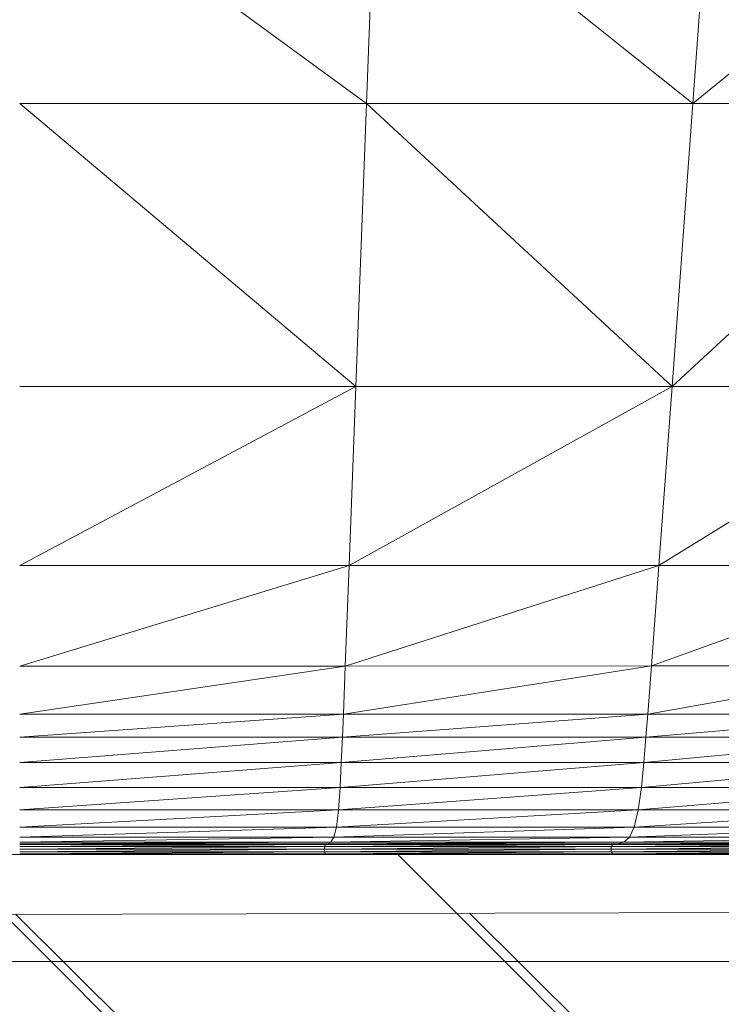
# Model space of a CAD drawing. Extents: x 180 to 9540, y 54 to 2910.
# Tile 20 of 82: x 6122 to 6188, y 796 to 888. Entities that reach past the tile are written whole.
import ezdxf
from ezdxf.xclip import XClip

# ---------------------------------------------------------------- set-up
doc = ezdxf.new("R2010")
doc.units = 0
doc.header["$MEASUREMENT"] = 0
doc.header["$XCLIPFRAME"] = 0
for name, color, linetype in [('460-K Stropy', 7, 'Continuous'), ('820-G Rysunki Obrazki', 7, 'Continuous'), ('824-G Wypełnienia RŚ', 7, 'Continuous')]:
    doc.layers.add(name, color=color, linetype=linetype)
pattern_1 = [(135, (4248.05, 809.8), (21.2132, 21.2132), [])]

# ---------------------------------------------------------------- blocks, each defined once
blk = doc.blocks.new('Rysunek_2_2', base_point=(4248.051, 809.799))
at = {"layer": '460-K Stropy', "linetype": 'Continuous', "lineweight": 13}
h = blk.add_hatch(dxfattribs=at)
h.set_pattern_fill('Ściany_istniejące_0002', color=8, style=0, pattern_type=2)
h.set_pattern_definition(pattern_1)
h.paths.add_polyline_path([(5760.551, 809.799), (5760.551, 799.799), (8445.551, 799.799), (8445.551, 809.799)])
h = blk.add_hatch(dxfattribs=at)
h.set_pattern_fill('Ściany_istniejące_0002', color=8, style=0, pattern_type=2)
h.set_pattern_definition(pattern_1)
h.paths.add_polyline_path([(5760.551, 799.799), (5760.551, 774.799), (8445.551, 774.799), (8445.551, 799.799)])
at = {"layer": '824-G Wypełnienia RŚ', "linetype": 'Continuous', "lineweight": 13}
h = blk.add_hatch(dxfattribs=at)
h.set_pattern_fill('_Poza_zakresem_opracowan_3D', color=8, style=0, pattern_type=2)
h.set_pattern_definition([(135.1862, (6513.066, 584.212), (21.1263, 21.26408), [])])
h.paths.add_polyline_path([(8445.551, 809.799), (4133.743, 799.422), (4134.075, 541.641), (8557.151, 546.964), (8557.151, 1245.067), (8444.504, 1244.796)])
at = {"color": 150, "linetype": 'Continuous', "lineweight": 13, "ltscale": 0.5}
for p, q in [((6133.332, 895.406), (6154.351, 880.062)), ((6154.93, 895.406), (6154.351, 880.062)), ((6184.857, 880.063), (6165.666, 895.406)), ((6184.857, 880.063), (6203.818, 895.478)), ((6184.857, 880.063), (6185.98, 895.406)), ((6121.919, 880.061), (6154.351, 880.062)), ((6121.919, 880.061), (6153.352, 853.584)), ((6154.351, 880.062), (6153.352, 853.584)), ((6154.351, 880.062), (6184.857, 880.063)), ((6182.917, 853.587), (6154.351, 880.062)), ((6211.511, 880.066), (6182.917, 853.587)), ((6184.857, 880.063), (6182.917, 853.587)), ((6184.857, 880.063), (6211.511, 880.066)), ((6153.352, 853.584), (6121.919, 853.583)), ((6121.919, 836.846), (6153.352, 853.584)), ((6182.917, 853.587), (6152.718, 836.847)), ((6152.718, 836.847), (6153.352, 853.584)), ((6153.352, 853.584), (6182.917, 853.587)), ((6181.688, 836.849), (6208.749, 853.59)), ((6181.688, 836.849), (6182.917, 853.587)), ((6182.917, 853.587), (6208.749, 853.59)), ((6152.718, 836.847), (6121.919, 836.846)), ((6121.919, 827.437), (6152.718, 836.847)), ((6152.36, 827.437), (6181.688, 836.849)), ((6152.36, 827.437), (6152.718, 836.847)), ((6181.688, 836.849), (6152.718, 836.847)), ((6206.998, 836.852), (6180.992, 827.439)), ((6181.688, 836.849), (6180.992, 827.439)), ((6206.998, 836.852), (6181.688, 836.849)), ((6152.36, 827.437), (6121.919, 822.943)), ((6152.36, 827.437), (6121.919, 827.437)), ((6180.992, 827.439), (6152.184, 822.943)), ((6152.36, 827.437), (6152.184, 822.943)), ((6180.992, 827.439), (6152.36, 827.437)), ((6206.007, 827.44), (6180.651, 822.944)), ((6180.651, 822.944), (6180.992, 827.439)), ((6180.992, 827.439), (6206.007, 827.44)), ((6121.919, 822.943), (6152.184, 822.943)), ((6152.184, 822.943), (6121.919, 820.794)), ((6180.651, 822.944), (6152.095, 820.794)), ((6152.184, 822.943), (6152.095, 820.794)), ((6152.184, 822.943), (6180.651, 822.944)), ((6205.523, 822.945), (6180.478, 820.795)), ((6180.651, 822.944), (6180.478, 820.795)), ((6180.651, 822.944), (6205.523, 822.945)), ((6121.919, 818.418), (6152.095, 820.794)), ((6121.919, 820.794), (6152.095, 820.794)), ((6151.994, 818.418), (6180.478, 820.795)), ((6151.994, 818.418), (6152.095, 820.794)), ((6152.095, 820.794), (6180.478, 820.795)), ((6180.478, 820.795), (6180.283, 818.419)), ((6180.283, 818.419), (6205.276, 820.795)), ((6180.478, 820.795), (6205.276, 820.795)), ((6151.994, 818.418), (6121.919, 818.418)), ((6121.919, 816.066), (6151.994, 818.418)), ((6151.873, 816.066), (6180.283, 818.419)), ((6151.873, 816.066), (6151.994, 818.418)), ((6180.283, 818.419), (6151.994, 818.418)), ((6180.047, 816.066), (6180.283, 818.419)), ((6180.047, 816.066), (6204.998, 818.419)), ((6204.998, 818.419), (6180.283, 818.419)), ((6151.873, 816.066), (6121.919, 813.985)), ((6151.873, 816.066), (6121.919, 816.066)), ((6180.047, 816.066), (6151.722, 813.985)), ((6151.873, 816.066), (6151.722, 813.985)), ((6180.047, 816.066), (6151.873, 816.066)), ((6204.663, 816.067), (6179.754, 813.985)), ((6179.754, 813.985), (6180.047, 816.066)), ((6180.047, 816.066), (6204.663, 816.067)), ((6151.722, 813.985), (6121.919, 813.985)), ((6121.919, 812.37), (6151.722, 813.985)), ((6151.534, 812.37), (6151.722, 813.985)), ((6151.534, 812.37), (6179.754, 813.985)), ((6179.754, 813.985), (6151.722, 813.985)), ((6179.387, 812.37), (6179.754, 813.985)), ((6179.387, 812.37), (6204.245, 813.985)), ((6179.754, 813.985), (6204.245, 813.985)), ((6151.534, 812.37), (6121.919, 811.415)), ((6151.534, 812.37), (6121.919, 812.37)), ((6179.387, 812.37), (6151.298, 811.415)), ((6151.534, 812.37), (6151.298, 811.415)), ((6179.387, 812.37), (6151.534, 812.37)), ((6203.719, 812.37), (6178.928, 811.415)), ((6179.387, 812.37), (6178.928, 811.415)), ((6203.719, 812.37), (6179.387, 812.37)), ((6151.298, 811.415), (6121.919, 811.415)), ((6121.919, 810.947), (6151.298, 811.415)), ((6151.027, 810.947), (6151.298, 811.415)), ((6151.027, 810.947), (6178.928, 811.415)), ((6178.928, 811.415), (6151.298, 811.415)), ((6178.928, 811.415), (6178.4, 810.947)), ((6178.4, 810.947), (6203.061, 811.415)), ((6178.928, 811.415), (6203.061, 811.415)), ((6151.027, 810.947), (6121.919, 810.793)), ((6151.027, 810.947), (6121.919, 810.947)), ((6150.733, 810.793), (6121.919, 810.793)), ((6121.919, 810.793), (6150.733, 810.793)), ((6150.503, 810.733), (6121.919, 810.546)), ((6121.919, 810.733), (6150.503, 810.733)), ((6150.427, 810.546), (6121.919, 810.546)), ((6121.923, 810.296), (6150.427, 810.546)), ((6177.378, 810.733), (6150.427, 810.546)), ((6150.503, 810.733), (6150.427, 810.546)), ((6150.427, 810.296), (6150.427, 810.546)), ((6177.229, 810.546), (6150.427, 810.546)), ((6150.503, 810.733), (6150.733, 810.793)), ((6150.503, 810.733), (6177.826, 810.793)), ((6150.503, 810.733), (6177.378, 810.733)), ((6150.573, 810.297), (6177.229, 810.546)), ((6178.4, 810.947), (6150.733, 810.793)), ((6151.027, 810.947), (6150.733, 810.793)), ((6177.826, 810.793), (6150.733, 810.793)), ((6178.4, 810.947), (6151.027, 810.947)), ((6200.835, 810.733), (6177.229, 810.546)), ((6177.378, 810.733), (6177.229, 810.546)), ((6177.229, 810.296), (6177.229, 810.546)), ((6177.229, 810.546), (6200.621, 810.546)), ((6177.826, 810.793), (6177.378, 810.733)), ((6177.378, 810.733), (6201.479, 810.793)), ((6177.378, 810.733), (6200.835, 810.733)), ((6200.621, 810.546), (6177.514, 810.299)), ((6202.303, 810.947), (6177.826, 810.793)), ((6178.4, 810.947), (6177.826, 810.793)), ((6177.826, 810.793), (6201.479, 810.793)), ((6178.4, 810.947), (6202.303, 810.947)), ((6150.427, 810.296), (6121.919, 810.046)), ((6121.919, 810.046), (6150.427, 810.046)), ((6150.427, 810.046), (6121.919, 809.859)), ((6121.919, 809.859), (6150.503, 809.859)), ((6150.733, 809.799), (6121.919, 809.859)), ((6150.427, 810.296), (6136.347, 810.296)), ((6177.229, 810.296), (6150.427, 810.046)), ((6150.427, 810.296), (6150.427, 810.046)), ((6150.427, 810.046), (6150.503, 809.859)), ((6150.427, 810.046), (6177.229, 810.046)), ((6177.229, 810.046), (6150.503, 809.859)), ((6150.733, 809.799), (6150.503, 809.859)), ((6150.503, 809.859), (6177.826, 809.799)), ((6150.503, 809.859), (6177.378, 809.859)), ((6163.991, 810.296), (6177.229, 810.296)), ((6200.621, 810.296), (6177.229, 810.046)), ((6177.229, 810.296), (6177.229, 810.046)), ((6177.378, 809.859), (6177.229, 810.046)), ((6177.229, 810.046), (6200.621, 810.046)), ((6200.621, 810.046), (6177.378, 809.859)), ((6177.378, 809.859), (6200.835, 809.859)), ((6201.479, 809.799), (6177.378, 809.859)), ((6177.826, 809.799), (6177.378, 809.859))]:
    blk.add_line(p, q, dxfattribs=at)
at = {"color": 150, "linetype": 'Continuous', "lineweight": 13, "ltscale": 0.5, "flags": 128}
blk.add_lwpolyline([(6121.919, 810.296), (6136.347, 810.296), (6150.427, 810.296), (6163.991, 810.296), (6177.229, 810.296), (6189.067, 810.296)], dxfattribs=at)
at = {"layer": '460-K Stropy', "color": 7, "linetype": 'Continuous', "lineweight": 13, "ltscale": 0.5}
for p, q in [((8445.551, 809.799), (5760.551, 809.799)), ((8445.551, 799.799), (5760.551, 799.799))]:
    blk.add_line(p, q, dxfattribs=at)
at = {"layer": '824-G Wypełnienia RŚ', "color": 7, "linetype": 'Continuous', "lineweight": 13, "ltscale": 0.5, "flags": 128}
blk.add_lwpolyline([(8557.151, 1245.067), (8444.504, 1244.796), (8445.551, 809.799), (4133.743, 799.422), (4134.075, 541.641), (8557.151, 546.964)], dxfattribs=at)

msp = doc.modelspace()

# ---------------------------------------------------------------- block references
at = {"layer": '820-G Rysunki Obrazki', "color": 7, "linetype": 'Continuous', "lineweight": 13, "ltscale": 0.1}
ref = msp.add_blockref('Rysunek_2_2', (4248.051, 809.799), dxfattribs=at)
XClip(ref).set_block_clipping_path([(4133.6196216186, 305.1003815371), (8557.1514411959, 2650.020916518)])

doc.saveas('drawing.dxf')
